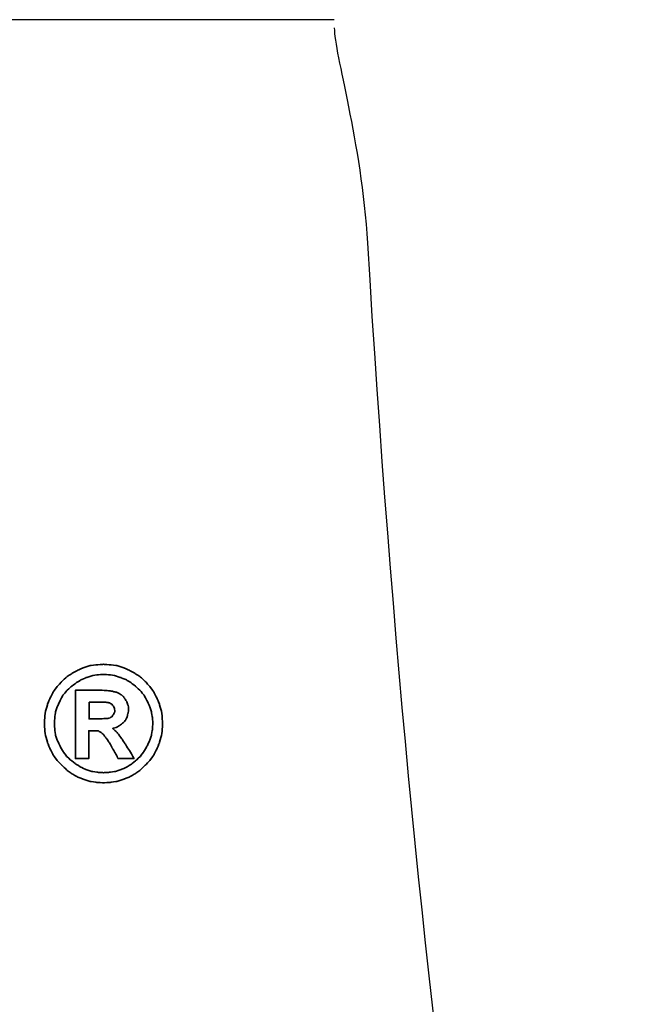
# Model space of a CAD drawing. Header units: millimetres. Extents: x 8 to 901, y 244 to 577.
# Tile 48 of 52: x 714 to 725, y 343 to 361. Entities that reach past the tile are written whole.
import ezdxf

# ---------------------------------------------------------------- set-up
doc = ezdxf.new("R2010")
doc.units = ezdxf.units.MM
for name, color, linetype in [('DIM', 4, 'CONTINUOUS'), ('layer 1', 7, 'CONTINUOUS'), ('OUT', 3, 'CONTINUOUS')]:
    doc.layers.add(name, color=color, linetype=linetype)

# ---------------------------------------------------------------- blocks, each defined once
blk = doc.blocks.new('TBI MOTION logo(完整正式版)')
at = {"layer": 'layer 1', "color": 22, "lineweight": 35}
for points, knots in [([(81.20634, 4.98624), (81.20634, 4.98624), (81.18649, 5.32862), (81.18649, 5.32862), (81.18649, 5.32862), (81.18649, 5.32862), (81.13886, 5.66206), (81.13886, 5.66206), (81.13886, 5.66206), (81.13886, 5.66206), (81.04359, 5.97764), (81.04359, 5.97764), (81.04359, 5.97764), (81.04359, 5.97764), (80.91061, 6.29124), (80.91061, 6.29124), (80.91061, 6.29124), (80.91061, 6.29124), (80.75778, 6.58697), (80.75778, 6.58697), (80.75778, 6.58697), (80.75778, 6.58697), (80.5593, 6.85294), (80.5593, 6.85294), (80.5593, 6.85294), (80.5593, 6.85294), (80.33105, 7.1189), (80.33105, 7.1189), (80.33105, 7.1189), (80.33105, 7.1189), (80.09287, 7.33921), (80.09287, 7.33921), (80.09287, 7.33921), (80.09287, 7.33921), (79.815, 7.51982), (79.815, 7.51982), (79.815, 7.51982), (79.815, 7.51982), (79.51133, 7.69051), (79.51133, 7.69051), (79.51133, 7.69051), (79.51133, 7.69051), (79.19773, 7.8235), (79.19773, 7.8235), (79.19773, 7.8235), (79.19773, 7.8235), (78.88215, 7.91877), (78.88215, 7.91877), (78.88215, 7.91877), (78.88215, 7.91877), (78.54871, 7.95846), (78.54871, 7.95846), (78.54871, 7.95846), (78.54871, 7.95846), (78.21526, 7.98625), (78.21526, 7.98625), (78.21526, 7.98625), (78.21526, 7.98625), (77.87388, 7.95846), (77.87388, 7.95846), (77.87388, 7.95846), (77.87388, 7.95846), (77.54044, 7.91877), (77.54044, 7.91877), (77.54044, 7.91877), (77.54044, 7.91877), (77.22485, 7.8235), (77.22485, 7.8235), (77.22485, 7.8235), (77.22485, 7.8235), (76.91027, 7.69051), (76.91027, 7.69051), (76.91027, 7.69051), (76.91027, 7.69051), (76.6056, 7.51982), (76.6056, 7.51982), (76.6056, 7.51982), (76.6056, 7.51982), (76.32972, 7.33921), (76.32972, 7.33921), (76.32972, 7.33921), (76.32972, 7.33921), (76.09154, 7.1189), (76.09154, 7.1189), (76.09154, 7.1189), (76.09154, 7.1189), (75.86329, 6.85294), (75.86329, 6.85294), (75.86329, 6.85294), (75.86329, 6.85294), (75.66382, 6.58697), (75.66382, 6.58697), (75.66382, 6.58697), (75.66382, 6.58697), (75.51099, 6.29124), (75.51099, 6.29124), (75.51099, 6.29124), (75.51099, 6.29124), (75.37702, 5.97764), (75.37702, 5.97764), (75.37702, 5.97764), (75.37702, 5.97764), (75.28175, 5.66206), (75.28175, 5.66206), (75.28175, 5.66206), (75.28175, 5.66206), (75.23411, 5.32862), (75.23411, 5.32862), (75.23411, 5.32862), (75.23411, 5.32862), (75.21625, 4.98624), (75.21625, 4.98624), (75.21625, 4.98624), (75.21625, 4.98624), (75.23411, 4.6528), (75.23411, 4.6528), (75.23411, 4.6528), (75.23411, 4.6528), (75.28175, 4.32035), (75.28175, 4.32035), (75.28175, 4.32035), (75.28175, 4.32035), (75.37702, 3.99583), (75.37702, 3.99583), (75.37702, 3.99583), (75.37702, 3.99583), (75.51099, 3.68224), (75.51099, 3.68224), (75.51099, 3.68224), (75.51099, 3.68224), (75.66382, 3.38749), (75.66382, 3.38749), (75.66382, 3.38749), (75.66382, 3.38749), (75.86329, 3.10963), (75.86329, 3.10963), (75.86329, 3.10963), (75.86329, 3.10963), (76.09154, 2.87145), (76.09154, 2.87145), (76.09154, 2.87145), (76.09154, 2.87145), (76.32972, 2.6432), (76.32972, 2.6432), (76.32972, 2.6432), (76.32972, 2.6432), (76.6056, 2.43381), (76.6056, 2.43381), (76.6056, 2.43381), (76.6056, 2.43381), (76.91027, 2.27205), (76.91027, 2.27205), (76.91027, 2.27205), (76.91027, 2.27205), (77.22485, 2.13906), (77.22485, 2.13906), (77.22485, 2.13906), (77.22485, 2.13906), (77.54044, 2.0438), (77.54044, 2.0438), (77.54044, 2.0438), (77.54044, 2.0438), (77.87388, 1.99616), (77.87388, 1.99616), (77.87388, 1.99616), (77.87388, 1.99616), (78.21526, 1.97631), (78.21526, 1.97631), (78.21526, 1.97631), (78.21526, 1.97631), (78.54871, 1.99616), (78.54871, 1.99616), (78.54871, 1.99616), (78.54871, 1.99616), (78.88215, 2.0438), (78.88215, 2.0438), (78.88215, 2.0438), (78.88215, 2.0438), (79.19773, 2.13906), (79.19773, 2.13906), (79.19773, 2.13906), (79.19773, 2.13906), (79.51133, 2.27205), (79.51133, 2.27205), (79.51133, 2.27205), (79.51133, 2.27205), (79.815, 2.43381), (79.815, 2.43381), (79.815, 2.43381), (79.815, 2.43381), (80.09287, 2.6432), (80.09287, 2.6432), (80.09287, 2.6432), (80.09287, 2.6432), (80.33105, 2.87145), (80.33105, 2.87145), (80.33105, 2.87145), (80.33105, 2.87145), (80.5593, 3.10963), (80.5593, 3.10963), (80.5593, 3.10963), (80.5593, 3.10963), (80.75778, 3.38749), (80.75778, 3.38749), (80.75778, 3.38749), (80.75778, 3.38749), (80.91061, 3.68224), (80.91061, 3.68224), (80.91061, 3.68224), (80.91061, 3.68224), (81.04359, 3.99583), (81.04359, 3.99583), (81.04359, 3.99583), (81.04359, 3.99583), (81.13886, 4.32035), (81.13886, 4.32035), (81.13886, 4.32035), (81.13886, 4.32035), (81.18649, 4.6528), (81.18649, 4.6528), (81.18649, 4.6528), (81.18649, 4.6528), (81.20634, 4.98624), (81.20634, 4.98624)], [0, 0, 0, 0, 0.01785714, 0.01785714, 0.01785714, 0.01785715, 0.03571429, 0.03571429, 0.03571429, 0.0357143, 0.05357143, 0.05357143, 0.05357143, 0.05357144, 0.07142857, 0.07142857, 0.07142857, 0.07142858, 0.08928571, 0.08928571, 0.08928571, 0.08928572, 0.10714286, 0.10714286, 0.10714286, 0.10714287, 0.125, 0.125, 0.125, 0.12500001, 0.14285714, 0.14285714, 0.14285714, 0.14285715, 0.16071429, 0.16071429, 0.16071429, 0.1607143, 0.17857143, 0.17857143, 0.17857143, 0.17857144, 0.19642857, 0.19642857, 0.19642857, 0.19642858, 0.21428571, 0.21428571, 0.21428571, 0.21428572, 0.23214286, 0.23214286, 0.23214286, 0.23214287, 0.25, 0.25, 0.25, 0.25000001, 0.26785714, 0.26785714, 0.26785714, 0.26785715, 0.28571429, 0.28571429, 0.28571429, 0.2857143, 0.30357143, 0.30357143, 0.30357143, 0.30357144, 0.32142857, 0.32142857, 0.32142857, 0.32142858, 0.33928571, 0.33928571, 0.33928571, 0.33928572, 0.35714286, 0.35714286, 0.35714286, 0.35714287, 0.375, 0.375, 0.375, 0.37500001, 0.39285714, 0.39285714, 0.39285714, 0.39285715, 0.41071429, 0.41071429, 0.41071429, 0.4107143, 0.42857143, 0.42857143, 0.42857143, 0.42857144, 0.44642857, 0.44642857, 0.44642857, 0.44642858, 0.46428571, 0.46428571, 0.46428571, 0.46428572, 0.48214286, 0.48214286, 0.48214286, 0.48214287, 0.5, 0.5, 0.5, 0.50000001, 0.51785714, 0.51785714, 0.51785714, 0.51785715, 0.53571429, 0.53571429, 0.53571429, 0.5357143, 0.55357143, 0.55357143, 0.55357143, 0.55357144, 0.57142857, 0.57142857, 0.57142857, 0.57142858, 0.58928571, 0.58928571, 0.58928571, 0.58928572, 0.60714286, 0.60714286, 0.60714286, 0.60714287, 0.625, 0.625, 0.625, 0.62500001, 0.64285714, 0.64285714, 0.64285714, 0.64285715, 0.66071429, 0.66071429, 0.66071429, 0.6607143, 0.67857143, 0.67857143, 0.67857143, 0.67857144, 0.69642857, 0.69642857, 0.69642857, 0.69642858, 0.71428571, 0.71428571, 0.71428571, 0.71428572, 0.73214286, 0.73214286, 0.73214286, 0.73214287, 0.75, 0.75, 0.75, 0.75000001, 0.76785714, 0.76785714, 0.76785714, 0.76785715, 0.78571429, 0.78571429, 0.78571429, 0.7857143, 0.80357143, 0.80357143, 0.80357143, 0.80357144, 0.82142857, 0.82142857, 0.82142857, 0.82142858, 0.83928571, 0.83928571, 0.83928571, 0.83928572, 0.85714286, 0.85714286, 0.85714286, 0.85714287, 0.875, 0.875, 0.875, 0.87500001, 0.89285714, 0.89285714, 0.89285714, 0.89285715, 0.91071429, 0.91071429, 0.91071429, 0.9107143, 0.92857143, 0.92857143, 0.92857143, 0.92857144, 0.94642857, 0.94642857, 0.94642857, 0.94642858, 0.96428571, 0.96428571, 0.96428571, 0.96428572, 0.98214286, 0.98214286, 0.98214286, 0.98214287, 1, 1, 1, 1]), ([(80.71014, 4.98624), (80.71014, 4.98624), (80.69129, 5.29091), (80.69129, 5.29091), (80.69129, 5.29091), (80.69129, 5.29091), (80.64464, 5.57672), (80.64464, 5.57672), (80.64464, 5.57672), (80.64464, 5.57672), (80.54937, 5.87245), (80.54937, 5.87245), (80.54937, 5.87245), (80.54937, 5.87245), (80.41639, 6.14833), (80.41639, 6.14833), (80.41639, 6.14833), (80.41639, 6.14833), (80.27349, 6.41429), (80.27349, 6.41429), (80.27349, 6.41429), (80.27349, 6.41429), (80.08295, 6.64255), (80.08295, 6.64255), (80.08295, 6.64255), (80.08295, 6.64255), (79.86264, 6.84301), (79.86264, 6.84301), (79.86264, 6.84301), (79.86264, 6.84301), (79.63439, 7.03355), (79.63439, 7.03355), (79.63439, 7.03355), (79.63439, 7.03355), (79.37835, 7.1963), (79.37835, 7.1963), (79.37835, 7.1963), (79.37835, 7.1963), (79.10246, 7.30944), (79.10246, 7.30944), (79.10246, 7.30944), (79.10246, 7.30944), (78.81665, 7.40471), (78.81665, 7.40471), (78.81665, 7.40471), (78.81665, 7.40471), (78.511, 7.45234), (78.511, 7.45234), (78.511, 7.45234), (78.511, 7.45234), (78.21526, 7.47219), (78.21526, 7.47219), (78.21526, 7.47219), (78.21526, 7.47219), (77.9106, 7.45234), (77.9106, 7.45234), (77.9106, 7.45234), (77.9106, 7.45234), (77.61685, 7.40471), (77.61685, 7.40471), (77.61685, 7.40471), (77.61685, 7.40471), (77.32012, 7.30944), (77.32012, 7.30944), (77.32012, 7.30944), (77.32012, 7.30944), (77.06309, 7.1963), (77.06309, 7.1963), (77.06309, 7.1963), (77.06309, 7.1963), (76.80606, 7.03355), (76.80606, 7.03355), (76.80606, 7.03355), (76.80606, 7.03355), (76.55797, 6.84301), (76.55797, 6.84301), (76.55797, 6.84301), (76.55797, 6.84301), (76.34063, 6.64255), (76.34063, 6.64255), (76.34063, 6.64255), (76.34063, 6.64255), (76.1491, 6.41429), (76.1491, 6.41429), (76.1491, 6.41429), (76.1491, 6.41429), (76.0062, 6.14833), (76.0062, 6.14833), (76.0062, 6.14833), (76.0062, 6.14833), (75.88314, 5.87245), (75.88314, 5.87245), (75.88314, 5.87245), (75.88314, 5.87245), (75.77794, 5.57672), (75.77794, 5.57672), (75.77794, 5.57672), (75.77794, 5.57672), (75.73924, 5.29091), (75.73924, 5.29091), (75.73924, 5.29091), (75.73924, 5.29091), (75.72039, 4.98624), (75.72039, 4.98624), (75.72039, 4.98624), (75.72039, 4.98624), (75.73924, 4.67165), (75.73924, 4.67165), (75.73924, 4.67165), (75.73924, 4.67165), (75.77794, 4.37791), (75.77794, 4.37791), (75.77794, 4.37791), (75.77794, 4.37791), (75.88314, 4.10102), (75.88314, 4.10102), (75.88314, 4.10102), (75.88314, 4.10102), (76.0062, 3.83407), (76.0062, 3.83407), (76.0062, 3.83407), (76.0062, 3.83407), (76.15902, 3.56811), (76.15902, 3.56811), (76.15902, 3.56811), (76.15902, 3.56811), (76.34063, 3.32001), (76.34063, 3.32001), (76.34063, 3.32001), (76.34063, 3.32001), (76.55797, 3.11955), (76.55797, 3.11955), (76.55797, 3.11955), (76.55797, 3.11955), (76.80606, 2.92901), (76.80606, 2.92901), (76.80606, 2.92901), (76.80606, 2.92901), (77.06309, 2.76725), (77.06309, 2.76725), (77.06309, 2.76725), (77.06309, 2.76725), (77.32012, 2.65412), (77.32012, 2.65412), (77.32012, 2.65412), (77.32012, 2.65412), (77.61685, 2.55786), (77.61685, 2.55786), (77.61685, 2.55786), (77.61685, 2.55786), (77.9106, 2.51022), (77.9106, 2.51022), (77.9106, 2.51022), (77.9106, 2.51022), (78.21526, 2.49137), (78.21526, 2.49137), (78.21526, 2.49137), (78.21526, 2.49137), (78.511, 2.51022), (78.511, 2.51022), (78.511, 2.51022), (78.511, 2.51022), (78.81665, 2.55786), (78.81665, 2.55786), (78.81665, 2.55786), (78.81665, 2.55786), (79.10246, 2.65412), (79.10246, 2.65412), (79.10246, 2.65412), (79.10246, 2.65412), (79.37835, 2.76725), (79.37835, 2.76725), (79.37835, 2.76725), (79.37835, 2.76725), (79.63439, 2.92901), (79.63439, 2.92901), (79.63439, 2.92901), (79.63439, 2.92901), (79.86264, 3.11955), (79.86264, 3.11955), (79.86264, 3.11955), (79.86264, 3.11955), (80.08295, 3.32001), (80.08295, 3.32001), (80.08295, 3.32001), (80.08295, 3.32001), (80.26356, 3.56811), (80.26356, 3.56811), (80.26356, 3.56811), (80.26356, 3.56811), (80.41639, 3.83407), (80.41639, 3.83407), (80.41639, 3.83407), (80.41639, 3.83407), (80.54937, 4.10102), (80.54937, 4.10102), (80.54937, 4.10102), (80.54937, 4.10102), (80.64464, 4.37791), (80.64464, 4.37791), (80.64464, 4.37791), (80.64464, 4.37791), (80.69129, 4.67165), (80.69129, 4.67165), (80.69129, 4.67165), (80.69129, 4.67165), (80.71014, 4.98624), (80.71014, 4.98624)], [0, 0, 0, 0, 0.01923077, 0.01923077, 0.01923077, 0.01923078, 0.03846154, 0.03846154, 0.03846154, 0.03846155, 0.05769231, 0.05769231, 0.05769231, 0.05769232, 0.07692308, 0.07692308, 0.07692308, 0.07692309, 0.09615385, 0.09615385, 0.09615385, 0.09615386, 0.11538462, 0.11538462, 0.11538462, 0.11538463, 0.13461538, 0.13461538, 0.13461538, 0.13461539, 0.15384615, 0.15384615, 0.15384615, 0.15384616, 0.17307692, 0.17307692, 0.17307692, 0.17307693, 0.19230769, 0.19230769, 0.19230769, 0.1923077, 0.21153846, 0.21153846, 0.21153846, 0.21153847, 0.23076923, 0.23076923, 0.23076923, 0.23076924, 0.25, 0.25, 0.25, 0.25000001, 0.26923077, 0.26923077, 0.26923077, 0.26923078, 0.28846154, 0.28846154, 0.28846154, 0.28846155, 0.30769231, 0.30769231, 0.30769231, 0.30769232, 0.32692308, 0.32692308, 0.32692308, 0.32692309, 0.34615385, 0.34615385, 0.34615385, 0.34615386, 0.36538462, 0.36538462, 0.36538462, 0.36538463, 0.38461538, 0.38461538, 0.38461538, 0.38461539, 0.40384615, 0.40384615, 0.40384615, 0.40384616, 0.42307692, 0.42307692, 0.42307692, 0.42307693, 0.44230769, 0.44230769, 0.44230769, 0.4423077, 0.46153846, 0.46153846, 0.46153846, 0.46153847, 0.48076923, 0.48076923, 0.48076923, 0.48076924, 0.5, 0.5, 0.5, 0.50000001, 0.51923077, 0.51923077, 0.51923077, 0.51923078, 0.53846154, 0.53846154, 0.53846154, 0.53846155, 0.55769231, 0.55769231, 0.55769231, 0.55769232, 0.57692308, 0.57692308, 0.57692308, 0.57692309, 0.59615385, 0.59615385, 0.59615385, 0.59615386, 0.61538462, 0.61538462, 0.61538462, 0.61538463, 0.63461538, 0.63461538, 0.63461538, 0.63461539, 0.65384615, 0.65384615, 0.65384615, 0.65384616, 0.67307692, 0.67307692, 0.67307692, 0.67307693, 0.69230769, 0.69230769, 0.69230769, 0.6923077, 0.71153846, 0.71153846, 0.71153846, 0.71153847, 0.73076923, 0.73076923, 0.73076923, 0.73076924, 0.75, 0.75, 0.75, 0.75000001, 0.76923077, 0.76923077, 0.76923077, 0.76923078, 0.78846154, 0.78846154, 0.78846154, 0.78846155, 0.80769231, 0.80769231, 0.80769231, 0.80769232, 0.82692308, 0.82692308, 0.82692308, 0.82692309, 0.84615385, 0.84615385, 0.84615385, 0.84615386, 0.86538462, 0.86538462, 0.86538462, 0.86538463, 0.88461538, 0.88461538, 0.88461538, 0.88461539, 0.90384615, 0.90384615, 0.90384615, 0.90384616, 0.92307692, 0.92307692, 0.92307692, 0.92307693, 0.94230769, 0.94230769, 0.94230769, 0.9423077, 0.96153846, 0.96153846, 0.96153846, 0.96153847, 0.98076923, 0.98076923, 0.98076923, 0.98076924, 1, 1, 1, 1]), ([(76.78721, 3.2823), (76.78721, 3.2823), (76.78721, 3.32001), (76.78721, 3.32001), (76.78721, 3.32001), (76.78721, 3.32001), (76.78721, 3.42422), (76.78721, 3.42422), (76.78721, 3.42422), (76.78721, 3.42422), (76.78721, 3.59689), (76.78721, 3.59689), (76.78721, 3.59689), (76.78721, 3.59689), (76.78721, 3.80529), (76.78721, 3.80529), (76.78721, 3.80529), (76.78721, 3.80529), (76.78721, 4.0524), (76.78721, 4.0524), (76.78721, 4.0524), (76.78721, 4.0524), (76.78721, 4.32035), (76.78721, 4.32035), (76.78721, 4.32035), (76.78721, 4.32035), (76.78721, 4.92868), (76.78721, 4.92868), (76.78721, 4.92868), (76.78721, 4.92868), (76.78721, 5.53801), (76.78721, 5.53801), (76.78721, 5.53801), (76.78721, 5.53801), (76.78721, 5.82482), (76.78721, 5.82482), (76.78721, 5.82482), (76.78721, 5.82482), (76.78721, 6.07291), (76.78721, 6.07291), (76.78721, 6.07291), (76.78721, 6.07291), (76.78721, 6.30017), (76.78721, 6.30017), (76.78721, 6.30017), (76.78721, 6.30017), (76.78721, 6.45399), (76.78721, 6.45399), (76.78721, 6.45399), (76.78721, 6.45399), (76.78721, 6.5572), (76.78721, 6.5572), (76.78721, 6.5572), (76.78721, 6.5572), (76.78721, 6.59689), (76.78721, 6.59689), (76.78721, 6.59689), (76.78721, 6.59689), (76.78721, 6.67232), (76.78721, 6.67232), (76.78721, 6.67232), (76.78721, 6.67232), (76.8537, 6.67232), (76.8537, 6.67232), (76.8537, 6.67232), (76.8537, 6.67232), (76.87355, 6.67232), (76.87355, 6.67232), (76.87355, 6.67232), (76.87355, 6.67232), (76.91027, 6.67232), (76.91027, 6.67232), (76.91027, 6.67232), (76.91027, 6.67232), (77.04424, 6.67232), (77.04424, 6.67232), (77.04424, 6.67232), (77.04424, 6.67232), (77.22485, 6.67232), (77.22485, 6.67232), (77.22485, 6.67232), (77.22485, 6.67232), (77.43524, 6.67232), (77.43524, 6.67232), (77.43524, 6.67232), (77.43524, 6.67232), (77.65357, 6.67232), (77.65357, 6.67232), (77.65357, 6.67232), (77.65357, 6.67232), (77.82625, 6.67232), (77.82625, 6.67232), (77.82625, 6.67232), (77.82625, 6.67232), (77.94037, 6.67232), (77.94037, 6.67232), (77.94037, 6.67232), (77.94037, 6.67232), (77.97709, 6.67232), (77.97709, 6.67232), (77.97709, 6.67232), (77.97709, 6.67232), (77.99694, 6.67232), (77.99694, 6.67232), (77.99694, 6.67232), (77.99694, 6.67232), (78.00686, 6.67232), (78.00686, 6.67232), (78.00686, 6.67232), (78.00686, 6.67232), (78.28275, 6.6624), (78.28275, 6.6624), (78.28275, 6.6624), (78.28275, 6.6624), (78.50107, 6.64255), (78.50107, 6.64255), (78.50107, 6.64255), (78.50107, 6.64255), (78.511, 6.64255), (78.511, 6.64255), (78.511, 6.64255), (78.511, 6.64255), (78.70154, 6.61476), (78.70154, 6.61476), (78.70154, 6.61476), (78.70154, 6.61476), (78.70154, 6.60483), (78.70154, 6.60483), (78.70154, 6.60483), (78.70154, 6.60483), (78.86429, 6.56713), (78.86429, 6.56713), (78.86429, 6.56713), (78.86429, 6.56713), (78.87223, 6.56713), (78.87223, 6.56713), (78.87223, 6.56713), (78.87223, 6.56713), (78.99727, 6.51056), (78.99727, 6.51056), (78.99727, 6.51056), (78.99727, 6.51056), (79.00719, 6.51056), (79.00719, 6.51056), (79.00719, 6.51056), (79.00719, 6.51056), (79.00719, 6.50162), (79.00719, 6.50162), (79.00719, 6.50162), (79.00719, 6.50162), (79.1104, 6.43415), (79.1104, 6.43415), (79.1104, 6.43415), (79.1104, 6.43415), (79.12132, 6.43415), (79.12132, 6.43415), (79.12132, 6.43415), (79.12132, 6.43415), (79.22552, 6.34781), (79.22552, 6.34781), (79.22552, 6.34781), (79.22552, 6.34781), (79.23544, 6.33888), (79.23544, 6.33888), (79.23544, 6.33888), (79.23544, 6.33888), (79.23544, 6.32895), (79.23544, 6.32895), (79.23544, 6.32895), (79.23544, 6.32895), (79.31087, 6.21483), (79.31087, 6.21483), (79.31087, 6.21483), (79.31087, 6.21483), (79.38629, 6.1007), (79.38629, 6.1007), (79.38629, 6.1007), (79.38629, 6.1007), (79.3972, 6.1007), (79.3972, 6.1007), (79.3972, 6.1007), (79.3972, 6.1007), (79.3972, 6.09078), (79.3972, 6.09078), (79.3972, 6.09078), (79.3972, 6.09078), (79.43392, 5.97764), (79.43392, 5.97764), (79.43392, 5.97764), (79.43392, 5.97764), (79.43392, 5.96772), (79.43392, 5.96772), (79.43392, 5.96772), (79.43392, 5.96772), (79.47362, 5.83474), (79.47362, 5.83474), (79.47362, 5.83474), (79.47362, 5.83474), (79.48156, 5.82482), (79.48156, 5.82482), (79.48156, 5.82482), (79.48156, 5.82482), (79.48156, 5.69977), (79.48156, 5.69977), (79.48156, 5.69977), (79.48156, 5.69977), (79.48156, 5.69183), (79.48156, 5.69183), (79.48156, 5.69183), (79.48156, 5.69183), (79.4637, 5.51915), (79.4637, 5.51915), (79.4637, 5.51915), (79.4637, 5.51915), (79.4637, 5.51122), (79.4637, 5.51122), (79.4637, 5.51122), (79.4637, 5.51122), (79.45377, 5.51122), (79.45377, 5.51122), (79.45377, 5.51122), (79.45377, 5.51122), (79.41507, 5.34847), (79.41507, 5.34847), (79.41507, 5.34847), (79.41507, 5.34847), (79.41507, 5.33854), (79.41507, 5.33854), (79.41507, 5.33854), (79.41507, 5.33854), (79.41507, 5.32862), (79.41507, 5.32862), (79.41507, 5.32862), (79.41507, 5.32862), (79.33865, 5.16785), (79.33865, 5.16785), (79.33865, 5.16785), (79.33865, 5.16785), (79.33071, 5.15693), (79.33071, 5.15693), (79.33071, 5.15693), (79.33071, 5.15693), (79.2156, 5.02495), (79.2156, 5.02495), (79.2156, 5.02495), (79.2156, 5.02495), (79.20567, 5.01502), (79.20567, 5.01502), (79.20567, 5.01502), (79.20567, 5.01502), (79.05483, 4.89991), (79.05483, 4.89991), (79.05483, 4.89991), (79.05483, 4.89991), (79.04491, 4.89197), (79.04491, 4.89197), (79.04491, 4.89197), (79.04491, 4.89197), (78.89208, 4.7967), (78.89208, 4.7967), (78.89208, 4.7967), (78.89208, 4.7967), (78.88215, 4.7967), (78.88215, 4.7967), (78.88215, 4.7967), (78.88215, 4.7967), (78.69161, 4.73913), (78.69161, 4.73913), (78.69161, 4.73913), (78.69161, 4.73913), (78.68169, 4.73913), (78.68169, 4.73913), (78.68169, 4.73913), (78.68169, 4.73913), (78.68169, 4.72921), (78.68169, 4.72921), (78.68169, 4.72921), (78.68169, 4.72921), (78.78688, 4.63394), (78.78688, 4.63394), (78.78688, 4.63394), (78.78688, 4.63394), (78.902, 4.52875), (78.902, 4.52875), (78.902, 4.52875), (78.902, 4.52875), (78.91093, 4.52081), (78.91093, 4.52081), (78.91093, 4.52081), (78.91093, 4.52081), (79.02506, 4.36798), (79.02506, 4.36798), (79.02506, 4.36798), (79.02506, 4.36798), (79.1501, 4.1953), (79.1501, 4.1953), (79.1501, 4.1953), (79.1501, 4.1953), (79.1501, 4.18736), (79.1501, 4.18736), (79.1501, 4.18736), (79.1501, 4.18736), (79.29201, 3.96705), (79.29201, 3.96705), (79.29201, 3.96705), (79.29201, 3.96705), (79.31087, 3.93828), (79.31087, 3.93828), (79.31087, 3.93828), (79.31087, 3.93828), (79.32079, 3.93828), (79.32079, 3.93828), (79.32079, 3.93828), (79.32079, 3.93828), (79.3585, 3.87178), (79.3585, 3.87178), (79.3585, 3.87178), (79.3585, 3.87178), (79.50141, 3.64353), (79.50141, 3.64353), (79.50141, 3.64353), (79.50141, 3.64353), (79.51133, 3.64353), (79.51133, 3.64353), (79.51133, 3.64353), (79.51133, 3.64353), (79.64431, 3.41528), (79.64431, 3.41528), (79.64431, 3.41528), (79.64431, 3.41528), (79.68202, 3.3478), (79.68202, 3.3478), (79.68202, 3.3478), (79.68202, 3.3478), (79.70187, 3.31009), (79.70187, 3.31009), (79.70187, 3.31009), (79.70187, 3.31009), (79.7495, 3.2049), (79.7495, 3.2049), (79.7495, 3.2049), (79.7495, 3.2049), (79.64431, 3.2049), (79.64431, 3.2049), (79.64431, 3.2049), (79.64431, 3.2049), (79.62546, 3.2049), (79.62546, 3.2049), (79.62546, 3.2049), (79.62546, 3.2049), (79.53912, 3.2049), (79.53912, 3.2049), (79.53912, 3.2049), (79.53912, 3.2049), (79.31087, 3.2049), (79.31087, 3.2049), (79.31087, 3.2049), (79.31087, 3.2049), (79.08262, 3.2049), (79.08262, 3.2049), (79.08262, 3.2049), (79.08262, 3.2049), (79.00719, 3.2049), (79.00719, 3.2049), (79.00719, 3.2049), (79.00719, 3.2049), (78.98735, 3.2049), (78.98735, 3.2049), (78.98735, 3.2049), (78.98735, 3.2049), (78.94964, 3.2049), (78.94964, 3.2049), (78.94964, 3.2049), (78.94964, 3.2049), (78.92979, 3.24459), (78.92979, 3.24459), (78.92979, 3.24459), (78.92979, 3.24459), (78.91093, 3.2823), (78.91093, 3.2823), (78.91093, 3.2823), (78.91093, 3.2823), (78.91093, 3.29223), (78.91093, 3.29223), (78.91093, 3.29223), (78.91093, 3.29223), (78.89208, 3.3478), (78.89208, 3.3478), (78.89208, 3.3478), (78.89208, 3.3478), (78.78688, 3.52048), (78.78688, 3.52048), (78.78688, 3.52048), (78.78688, 3.52048), (78.69161, 3.7001), (78.69161, 3.7001), (78.69161, 3.7001), (78.69161, 3.7001), (78.6539, 3.7388), (78.6539, 3.7388), (78.6539, 3.7388), (78.6539, 3.7388), (78.64398, 3.74873), (78.64398, 3.74873), (78.64398, 3.74873), (78.64398, 3.74873), (78.64398, 3.75766), (78.64398, 3.75766), (78.64398, 3.75766), (78.64398, 3.75766), (78.63405, 3.78644), (78.63405, 3.78644), (78.63405, 3.78644), (78.63405, 3.78644), (78.48321, 4.04347), (78.48321, 4.04347), (78.48321, 4.04347), (78.48321, 4.04347), (78.33038, 4.2618), (78.33038, 4.2618), (78.33038, 4.2618), (78.33038, 4.2618), (78.20732, 4.43447), (78.20732, 4.43447), (78.20732, 4.43447), (78.20732, 4.43447), (78.09221, 4.52081), (78.09221, 4.52081), (78.09221, 4.52081), (78.09221, 4.52081), (78.02472, 4.56845), (78.02472, 4.56845), (78.02472, 4.56845), (78.02472, 4.56845), (77.9493, 4.60616), (77.9493, 4.60616), (77.9493, 4.60616), (77.9493, 4.60616), (77.8451, 4.61608), (77.8451, 4.61608), (77.8451, 4.61608), (77.8451, 4.61608), (77.71113, 4.61608), (77.71113, 4.61608), (77.71113, 4.61608), (77.71113, 4.61608), (77.69128, 4.61608), (77.69128, 4.61608), (77.69128, 4.61608), (77.69128, 4.61608), (77.67342, 4.61608), (77.67342, 4.61608), (77.67342, 4.61608), (77.67342, 4.61608), (77.5583, 4.61608), (77.5583, 4.61608), (77.5583, 4.61608), (77.5583, 4.61608), (77.46303, 4.61608), (77.46303, 4.61608), (77.46303, 4.61608), (77.46303, 4.61608), (77.46303, 4.54761), (77.46303, 4.54761), (77.46303, 4.54761), (77.46303, 4.54761), (77.46303, 4.47318), (77.46303, 4.47318), (77.46303, 4.47318), (77.46303, 4.47318), (77.46303, 4.24294), (77.46303, 4.24294), (77.46303, 4.24294), (77.46303, 4.24294), (77.46303, 3.99583), (77.46303, 3.99583), (77.46303, 3.99583), (77.46303, 3.99583), (77.46303, 3.72888), (77.46303, 3.72888), (77.46303, 3.72888), (77.46303, 3.72888), (77.46303, 3.51055), (77.46303, 3.51055), (77.46303, 3.51055), (77.46303, 3.51055), (77.46303, 3.42422), (77.46303, 3.42422), (77.46303, 3.42422), (77.46303, 3.42422), (77.46303, 3.35773), (77.46303, 3.35773), (77.46303, 3.35773), (77.46303, 3.35773), (77.46303, 3.30017), (77.46303, 3.30017), (77.46303, 3.30017), (77.46303, 3.30017), (77.46303, 3.2823), (77.46303, 3.2823), (77.46303, 3.2823), (77.46303, 3.2823), (77.46303, 3.2049), (77.46303, 3.2049), (77.46303, 3.2049), (77.46303, 3.2049), (77.39753, 3.2049), (77.39753, 3.2049), (77.39753, 3.2049), (77.39753, 3.2049), (77.37768, 3.2049), (77.37768, 3.2049), (77.37768, 3.2049), (77.37768, 3.2049), (77.32012, 3.2049), (77.32012, 3.2049), (77.32012, 3.2049), (77.32012, 3.2049), (77.12165, 3.2049), (77.12165, 3.2049), (77.12165, 3.2049), (77.12165, 3.2049), (76.94897, 3.2049), (76.94897, 3.2049), (76.94897, 3.2049), (76.94897, 3.2049), (76.8924, 3.2049), (76.8924, 3.2049), (76.8924, 3.2049), (76.8924, 3.2049), (76.8537, 3.2049), (76.8537, 3.2049), (76.8537, 3.2049), (76.8537, 3.2049), (76.78721, 3.2049), (76.78721, 3.2049), (76.78721, 3.2049), (76.78721, 3.2049), (76.78721, 3.2823), (76.78721, 3.2823)], [0, 0, 0, 0, 0.00740741, 0.00740741, 0.00740741, 0.00740742, 0.01481481, 0.01481481, 0.01481481, 0.01481482, 0.02222222, 0.02222222, 0.02222222, 0.02222223, 0.02962963, 0.02962963, 0.02962963, 0.02962964, 0.03703704, 0.03703704, 0.03703704, 0.03703705, 0.04444444, 0.04444444, 0.04444444, 0.04444445, 0.05185185, 0.05185185, 0.05185185, 0.05185186, 0.05925926, 0.05925926, 0.05925926, 0.05925927, 0.06666667, 0.06666667, 0.06666667, 0.06666668, 0.07407407, 0.07407407, 0.07407407, 0.07407408, 0.08148148, 0.08148148, 0.08148148, 0.08148149, 0.08888889, 0.08888889, 0.08888889, 0.0888889, 0.0962963, 0.0962963, 0.0962963, 0.09629631, 0.1037037, 0.1037037, 0.1037037, 0.10370371, 0.11111111, 0.11111111, 0.11111111, 0.11111112, 0.11851852, 0.11851852, 0.11851852, 0.11851853, 0.12592593, 0.12592593, 0.12592593, 0.12592594, 0.13333333, 0.13333333, 0.13333333, 0.13333334, 0.14074074, 0.14074074, 0.14074074, 0.14074075, 0.14814815, 0.14814815, 0.14814815, 0.14814816, 0.15555556, 0.15555556, 0.15555556, 0.15555557, 0.16296296, 0.16296296, 0.16296296, 0.16296297, 0.17037037, 0.17037037, 0.17037037, 0.17037038, 0.17777778, 0.17777778, 0.17777778, 0.17777779, 0.18518519, 0.18518519, 0.18518519, 0.1851852, 0.19259259, 0.19259259, 0.19259259, 0.1925926, 0.2, 0.2, 0.2, 0.20000001, 0.20740741, 0.20740741, 0.20740741, 0.20740742, 0.21481481, 0.21481481, 0.21481481, 0.21481482, 0.22222222, 0.22222222, 0.22222222, 0.22222223, 0.22962963, 0.22962963, 0.22962963, 0.22962964, 0.23703704, 0.23703704, 0.23703704, 0.23703705, 0.24444444, 0.24444444, 0.24444444, 0.24444445, 0.25185185, 0.25185185, 0.25185185, 0.25185186, 0.25925926, 0.25925926, 0.25925926, 0.25925927, 0.26666667, 0.26666667, 0.26666667, 0.26666668, 0.27407407, 0.27407407, 0.27407407, 0.27407408, 0.28148148, 0.28148148, 0.28148148, 0.28148149, 0.28888889, 0.28888889, 0.28888889, 0.2888889, 0.2962963, 0.2962963, 0.2962963, 0.29629631, 0.3037037, 0.3037037, 0.3037037, 0.30370371, 0.31111111, 0.31111111, 0.31111111, 0.31111112, 0.31851852, 0.31851852, 0.31851852, 0.31851853, 0.32592593, 0.32592593, 0.32592593, 0.32592594, 0.33333333, 0.33333333, 0.33333333, 0.33333334, 0.34074074, 0.34074074, 0.34074074, 0.34074075, 0.34814815, 0.34814815, 0.34814815, 0.34814816, 0.35555556, 0.35555556, 0.35555556, 0.35555557, 0.36296296, 0.36296296, 0.36296296, 0.36296297, 0.37037037, 0.37037037, 0.37037037, 0.37037038, 0.37777778, 0.37777778, 0.37777778, 0.37777779, 0.38518519, 0.38518519, 0.38518519, 0.3851852, 0.39259259, 0.39259259, 0.39259259, 0.3925926, 0.4, 0.4, 0.4, 0.40000001, 0.40740741, 0.40740741, 0.40740741, 0.40740742, 0.41481481, 0.41481481, 0.41481481, 0.41481482, 0.42222222, 0.42222222, 0.42222222, 0.42222223, 0.42962963, 0.42962963, 0.42962963, 0.42962964, 0.43703704, 0.43703704, 0.43703704, 0.43703705, 0.44444444, 0.44444444, 0.44444444, 0.44444445, 0.45185185, 0.45185185, 0.45185185, 0.45185186, 0.45925926, 0.45925926, 0.45925926, 0.45925927, 0.46666667, 0.46666667, 0.46666667, 0.46666668, 0.47407407, 0.47407407, 0.47407407, 0.47407408, 0.48148148, 0.48148148, 0.48148148, 0.48148149, 0.48888889, 0.48888889, 0.48888889, 0.4888889, 0.4962963, 0.4962963, 0.4962963, 0.49629631, 0.5037037, 0.5037037, 0.5037037, 0.50370371, 0.51111111, 0.51111111, 0.51111111, 0.51111112, 0.51851852, 0.51851852, 0.51851852, 0.51851853, 0.52592593, 0.52592593, 0.52592593, 0.52592594, 0.53333333, 0.53333333, 0.53333333, 0.53333334, 0.54074074, 0.54074074, 0.54074074, 0.54074075, 0.54814815, 0.54814815, 0.54814815, 0.54814816, 0.55555556, 0.55555556, 0.55555556, 0.55555557, 0.56296296, 0.56296296, 0.56296296, 0.56296297, 0.57037037, 0.57037037, 0.57037037, 0.57037038, 0.57777778, 0.57777778, 0.57777778, 0.57777779, 0.58518519, 0.58518519, 0.58518519, 0.5851852, 0.59259259, 0.59259259, 0.59259259, 0.5925926, 0.6, 0.6, 0.6, 0.60000001, 0.60740741, 0.60740741, 0.60740741, 0.60740742, 0.61481481, 0.61481481, 0.61481481, 0.61481482, 0.62222222, 0.62222222, 0.62222222, 0.62222223, 0.62962963, 0.62962963, 0.62962963, 0.62962964, 0.63703704, 0.63703704, 0.63703704, 0.63703705, 0.64444444, 0.64444444, 0.64444444, 0.64444445, 0.65185185, 0.65185185, 0.65185185, 0.65185186, 0.65925926, 0.65925926, 0.65925926, 0.65925927, 0.66666667, 0.66666667, 0.66666667, 0.66666668, 0.67407407, 0.67407407, 0.67407407, 0.67407408, 0.68148148, 0.68148148, 0.68148148, 0.68148149, 0.68888889, 0.68888889, 0.68888889, 0.6888889, 0.6962963, 0.6962963, 0.6962963, 0.69629631, 0.7037037, 0.7037037, 0.7037037, 0.70370371, 0.71111111, 0.71111111, 0.71111111, 0.71111112, 0.71851852, 0.71851852, 0.71851852, 0.71851853, 0.72592593, 0.72592593, 0.72592593, 0.72592594, 0.73333333, 0.73333333, 0.73333333, 0.73333334, 0.74074074, 0.74074074, 0.74074074, 0.74074075, 0.74814815, 0.74814815, 0.74814815, 0.74814816, 0.75555556, 0.75555556, 0.75555556, 0.75555557, 0.76296296, 0.76296296, 0.76296296, 0.76296297, 0.77037037, 0.77037037, 0.77037037, 0.77037038, 0.77777778, 0.77777778, 0.77777778, 0.77777779, 0.78518519, 0.78518519, 0.78518519, 0.7851852, 0.79259259, 0.79259259, 0.79259259, 0.7925926, 0.8, 0.8, 0.8, 0.80000001, 0.80740741, 0.80740741, 0.80740741, 0.80740742, 0.81481481, 0.81481481, 0.81481481, 0.81481482, 0.82222222, 0.82222222, 0.82222222, 0.82222223, 0.82962963, 0.82962963, 0.82962963, 0.82962964, 0.83703704, 0.83703704, 0.83703704, 0.83703705, 0.84444444, 0.84444444, 0.84444444, 0.84444445, 0.85185185, 0.85185185, 0.85185185, 0.85185186, 0.85925926, 0.85925926, 0.85925926, 0.85925927, 0.86666667, 0.86666667, 0.86666667, 0.86666668, 0.87407407, 0.87407407, 0.87407407, 0.87407408, 0.88148148, 0.88148148, 0.88148148, 0.88148149, 0.88888889, 0.88888889, 0.88888889, 0.8888889, 0.8962963, 0.8962963, 0.8962963, 0.89629631, 0.9037037, 0.9037037, 0.9037037, 0.90370371, 0.91111111, 0.91111111, 0.91111111, 0.91111112, 0.91851852, 0.91851852, 0.91851852, 0.91851853, 0.92592593, 0.92592593, 0.92592593, 0.92592594, 0.93333333, 0.93333333, 0.93333333, 0.93333334, 0.94074074, 0.94074074, 0.94074074, 0.94074075, 0.94814815, 0.94814815, 0.94814815, 0.94814816, 0.95555556, 0.95555556, 0.95555556, 0.95555557, 0.96296296, 0.96296296, 0.96296296, 0.96296297, 0.97037037, 0.97037037, 0.97037037, 0.97037038, 0.97777778, 0.97777778, 0.97777778, 0.97777779, 0.98518519, 0.98518519, 0.98518519, 0.9851852, 0.99259259, 0.99259259, 0.99259259, 0.9925926, 1, 1, 1, 1]), ([(77.48288, 6.07291), (77.48288, 6.07291), (77.48288, 5.99551), (77.48288, 5.99551), (77.48288, 5.99551), (77.48288, 5.99551), (77.48288, 5.82482), (77.48288, 5.82482), (77.48288, 5.82482), (77.48288, 5.82482), (77.48288, 5.63328), (77.48288, 5.63328), (77.48288, 5.63328), (77.48288, 5.63328), (77.48288, 5.46358), (77.48288, 5.46358), (77.48288, 5.46358), (77.48288, 5.46358), (77.48288, 5.29091), (77.48288, 5.29091), (77.48288, 5.29091), (77.48288, 5.29091), (77.48288, 5.21449), (77.48288, 5.21449), (77.48288, 5.21449), (77.48288, 5.21449), (77.50074, 5.21449), (77.50074, 5.21449), (77.50074, 5.21449), (77.50074, 5.21449), (77.71113, 5.21449), (77.71113, 5.21449), (77.71113, 5.21449), (77.71113, 5.21449), (77.94037, 5.21449), (77.94037, 5.21449), (77.94037, 5.21449), (77.94037, 5.21449), (78.01579, 5.21449), (78.01579, 5.21449), (78.01579, 5.21449), (78.01579, 5.21449), (78.03465, 5.21449), (78.03465, 5.21449), (78.03465, 5.21449), (78.03465, 5.21449), (78.2629, 5.23335), (78.2629, 5.23335), (78.2629, 5.23335), (78.2629, 5.23335), (78.42565, 5.24327), (78.42565, 5.24327), (78.42565, 5.24327), (78.42565, 5.24327), (78.54871, 5.28098), (78.54871, 5.28098), (78.54871, 5.28098), (78.54871, 5.28098), (78.62611, 5.32862), (78.62611, 5.32862), (78.62611, 5.32862), (78.62611, 5.32862), (78.69161, 5.40503), (78.69161, 5.40503), (78.69161, 5.40503), (78.69161, 5.40503), (78.73925, 5.48145), (78.73925, 5.48145), (78.73925, 5.48145), (78.73925, 5.48145), (78.77696, 5.55885), (78.77696, 5.55885), (78.77696, 5.55885), (78.77696, 5.55885), (78.77696, 5.65214), (78.77696, 5.65214), (78.77696, 5.65214), (78.77696, 5.65214), (78.76902, 5.76726), (78.76902, 5.76726), (78.76902, 5.76726), (78.76902, 5.76726), (78.71146, 5.87245), (78.71146, 5.87245), (78.71146, 5.87245), (78.71146, 5.87245), (78.62611, 5.96772), (78.62611, 5.96772), (78.62611, 5.96772), (78.62611, 5.96772), (78.511, 6.02528), (78.511, 6.02528), (78.511, 6.02528), (78.511, 6.02528), (78.44451, 6.05306), (78.44451, 6.05306), (78.44451, 6.05306), (78.44451, 6.05306), (78.32046, 6.06299), (78.32046, 6.06299), (78.32046, 6.06299), (78.32046, 6.06299), (78.18748, 6.07291), (78.18748, 6.07291), (78.18748, 6.07291), (78.18748, 6.07291), (77.99694, 6.07291), (77.99694, 6.07291), (77.99694, 6.07291), (77.99694, 6.07291), (77.97709, 6.07291), (77.97709, 6.07291), (77.97709, 6.07291), (77.97709, 6.07291), (77.90167, 6.07291), (77.90167, 6.07291), (77.90167, 6.07291), (77.90167, 6.07291), (77.69128, 6.07291), (77.69128, 6.07291), (77.69128, 6.07291), (77.69128, 6.07291), (77.50074, 6.07291), (77.50074, 6.07291), (77.50074, 6.07291), (77.50074, 6.07291), (77.48288, 6.07291), (77.48288, 6.07291)], [0, 0, 0, 0, 0.03125, 0.03125, 0.03125, 0.03125001, 0.0625, 0.0625, 0.0625, 0.06250001, 0.09375, 0.09375, 0.09375, 0.09375001, 0.125, 0.125, 0.125, 0.12500001, 0.15625, 0.15625, 0.15625, 0.15625001, 0.1875, 0.1875, 0.1875, 0.18750001, 0.21875, 0.21875, 0.21875, 0.21875001, 0.25, 0.25, 0.25, 0.25000001, 0.28125, 0.28125, 0.28125, 0.28125001, 0.3125, 0.3125, 0.3125, 0.31250001, 0.34375, 0.34375, 0.34375, 0.34375001, 0.375, 0.375, 0.375, 0.37500001, 0.40625, 0.40625, 0.40625, 0.40625001, 0.4375, 0.4375, 0.4375, 0.43750001, 0.46875, 0.46875, 0.46875, 0.46875001, 0.5, 0.5, 0.5, 0.50000001, 0.53125, 0.53125, 0.53125, 0.53125001, 0.5625, 0.5625, 0.5625, 0.56250001, 0.59375, 0.59375, 0.59375, 0.59375001, 0.625, 0.625, 0.625, 0.62500001, 0.65625, 0.65625, 0.65625, 0.65625001, 0.6875, 0.6875, 0.6875, 0.68750001, 0.71875, 0.71875, 0.71875, 0.71875001, 0.75, 0.75, 0.75, 0.75000001, 0.78125, 0.78125, 0.78125, 0.78125001, 0.8125, 0.8125, 0.8125, 0.81250001, 0.84375, 0.84375, 0.84375, 0.84375001, 0.875, 0.875, 0.875, 0.87500001, 0.90625, 0.90625, 0.90625, 0.90625001, 0.9375, 0.9375, 0.9375, 0.93750001, 0.96875, 0.96875, 0.96875, 0.96875001, 1, 1, 1, 1])]:
    blk.add_open_spline(points, degree=3, knots=knots, dxfattribs=at)

msp = doc.modelspace()

# ---------------------------------------------------------------- linework, layer by layer
at = {"layer": 'OUT', "color": 0}
msp.add_ellipse((731.157, 378.279), major_axis=(0, 65.22), ratio=0.176327, start_param=1.898938, end_param=2.600041, dxfattribs=at)
for points, degree in [([(719.657, 361.391), (632.658, 361.391)], 1), ([(719.657, 361.241), (719.657, 360.766), (720.158, 359.145), (720.271, 357.26)], 3)]:
    msp.add_open_spline(points, degree=degree, dxfattribs=at)

# ---------------------------------------------------------------- block references
at = {"layer": 'DIM', "color": 7, "xscale": 0.3648685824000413, "yscale": 0.3648685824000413, "zscale": 0.3648685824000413}
msp.add_blockref('TBI MOTION logo(完整正式版)', (686.849, 346.552), dxfattribs=at)

doc.saveas('drawing.dxf')
